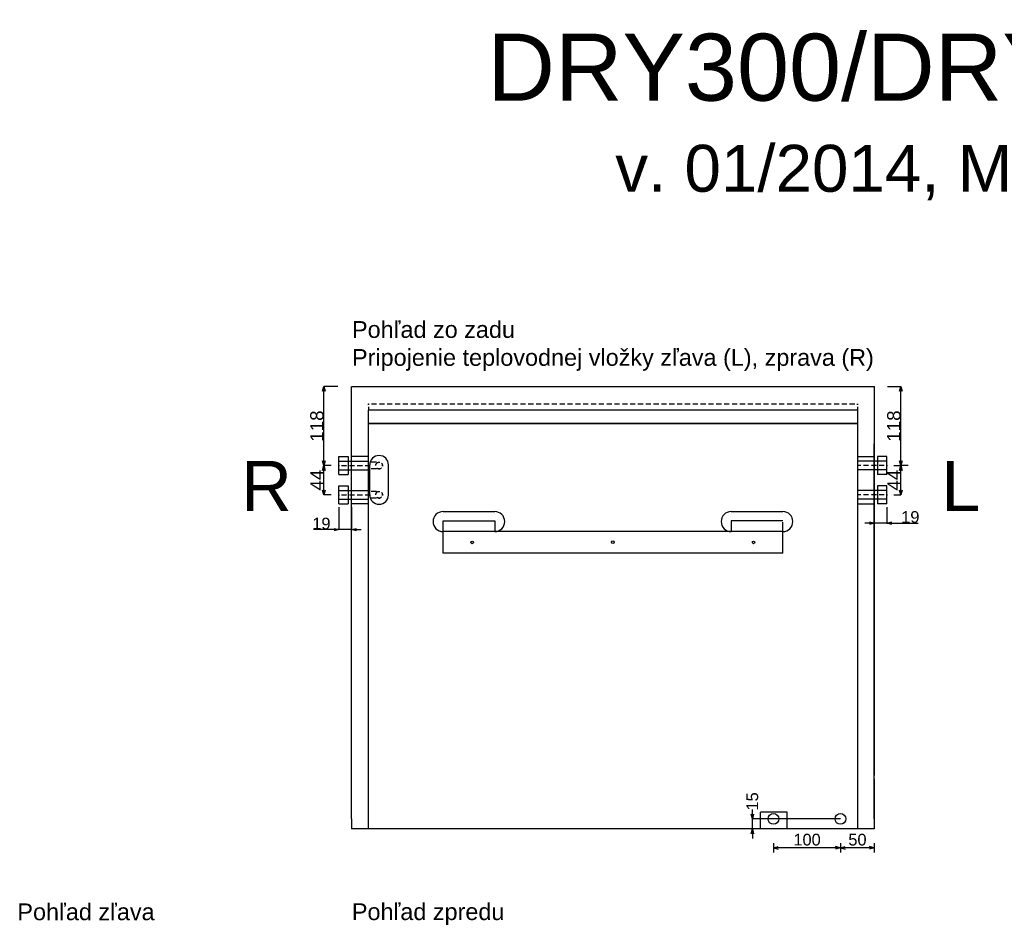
# Model space of a CAD drawing. Extents: x -655 to 2542, y -634 to 2168.
# Tile 3 of 4: x -495 to 974, y 816 to 2168. Entities that reach past the tile are written whole.
import ezdxf

# ---------------------------------------------------------------- set-up
doc = ezdxf.new("R2010")
doc.units = 0
doc.header["$MEASUREMENT"] = 0
doc.linetypes.add('Achse', pattern=[11.5, 0, -4, 7.5, 0])
doc.linetypes.add('Hidden Line', pattern=[19.5611, 14.1111, -5.45])
for name, color, linetype in [('Desky', 7, 'Continuous'), ('Kóty délkové', 7, 'Continuous'), ('Nábytek a zařízení', 7, 'Continuous'), ('Oblouky a kružnice', 7, 'Continuous'), ('Střechy', 7, 'Continuous'), ('Textové bloky', 7, 'Continuous'), ('Zdi', 7, 'Continuous'), ('Čáry', 7, 'Continuous')]:
    doc.layers.add(name, color=color, linetype=linetype)
doc.styles.add('GENERATED_STYLE_1', font='ARIAL.ttf')
doc.dimstyles.new('Dimstyle_300', dxfattribs={"dimtxt": 17.5, "dimasz": 7.125, "dimexe": 0.18, "dimexo": 0, "dimgap": 0.09, "dimtad": 1, "dimdec": 0, "dimzin": 0, "dimdsep": 46, "dimtxsty": 'GENERATED_STYLE_1', "dimblk": 'ARROWHEAD_3', "dimblk1": 'ARROWHEAD_3', "dimblk2": 'ARROWHEAD_3', "dimcen": 0.09, "dimclrd": 7, "dimclre": 7, "dimclrt": 7, "dimazin": 0, "dimtfac": 1, "dimtdec": 4, "dimtmove": 0, "dimatfit": 0, "dimfxl": 0, "dimtolj": 1, "dimtzin": 0, "dimarcsym": 0})
doc.dimstyles.new('Peter', dxfattribs={"dimtxt": 20, "dimasz": 7.125, "dimexe": 0.18, "dimexo": 0, "dimgap": 0.09, "dimtad": 1, "dimdec": 0, "dimzin": 0, "dimdsep": 46, "dimtxsty": 'GENERATED_STYLE_1', "dimblk": 'ARROWHEAD_3', "dimblk1": 'ARROWHEAD_3', "dimblk2": 'ARROWHEAD_3', "dimcen": 0.09, "dimclrd": 7, "dimclre": 7, "dimclrt": 7, "dimazin": 0, "dimtfac": 1, "dimtdec": 4, "dimtmove": 0, "dimatfit": 0, "dimfxl": 0, "dimtolj": 1, "dimtzin": 0, "dimarcsym": 0})

# ---------------------------------------------------------------- blocks, each defined once
blk = doc.blocks.new('ARROWHEAD_3')
at = {"color": 0, "linetype": 'Continuous'}
blk.add_line((0, 0), (-1, 0), dxfattribs=at)
blk.add_lwpolyline([(-1, 0.2679), (0, 0), (-1, -0.2679)], dxfattribs=at)
blk = doc.blocks.new('*D323')
at = {"layer": 'Defpoints', "color": 0}
for p in [(598.1, 975), (729.5, 975), (780, 960)]:
    blk.add_point(p, dxfattribs=at)
at = {"layer": 'Kóty délkové', "color": 7, "linetype": 'Continuous', "lineweight": -2}
for p, q in [((598.1, 982.1), (598.1, 989.2)), ((729.5, 975), (597.9, 975)), ((598.1, 960), (598.1, 975)), ((780, 960), (597.9, 960)), ((598.1, 960), (598.1, 945.7))]:
    blk.add_line(p, q, dxfattribs=at)
at = {"layer": 'Kóty délkové', "color": 7, "lineweight": -2, "xscale": 7.124999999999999, "yscale": 7.124999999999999, "zscale": 7.124999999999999}
for p, rotation in [((598.1, 975), 270), ((598.1, 960), 90)]:
    blk.add_blockref('ARROWHEAD_3', p, dxfattribs=dict(at, rotation=rotation))
at = {"layer": 'Kóty délkové', "color": 7, "linetype": 'Continuous', "insert": (598.1, 1001.1), "char_height": 17.5, "attachment_point": 5, "rotation": 90, "style": 'GENERATED_STYLE_1'}
blk.add_mtext('\\A1;15', dxfattribs=at)
blk = doc.blocks.new('*D18')
at = {"layer": 'Kóty délkové', "color": 7, "linetype": 'Continuous'}
for p, q in [((3943.9, 22206.9), (3843.9, 22206.9)), ((3943.9, 22206.9), (3936.7, 22208.9)), ((3943.9, 22206.9), (3936.7, 22205)), ((3943.9, 22214), (3943.9, 22199.9)), ((3943.9, 22206.9), (3951.2, 22208.9)), ((3994.4, 22206.9), (3943.9, 22206.9)), ((3943.9, 22206.9), (3951.2, 22205)), ((3994.4, 22206.9), (3987.2, 22208.9)), ((3994.4, 22206.9), (3987.2, 22205)), ((3994.4, 22214), (3994.4, 22199.9))]:
    blk.add_line(p, q, dxfattribs=at)
at = {"layer": 'Kóty délkové', "color": 7, "style": 'GENERATED_STYLE_1', "oblique": 0}
blk.add_text('50', height=17.5, dxfattribs=at).set_placement((3955.7, 22210.4))
blk = doc.blocks.new('*D19')
at = {"layer": 'Kóty délkové', "color": 7, "linetype": 'Continuous'}
for p, q in [((3843.9, 22214), (3843.9, 22199.9)), ((3843.9, 22206.9), (3851.2, 22208.9)), ((3943.9, 22206.9), (3843.9, 22206.9)), ((3843.9, 22206.9), (3851.2, 22205)), ((3943.9, 22206.9), (3936.7, 22208.9)), ((3943.9, 22206.9), (3936.7, 22205))]:
    blk.add_line(p, q, dxfattribs=at)
at = {"layer": 'Kóty délkové', "color": 7, "style": 'GENERATED_STYLE_1', "oblique": 0}
blk.add_text('100', height=17.5, dxfattribs=at).set_placement((3873.7, 22210.4))
blk = doc.blocks.new('*D327')
at = {"layer": 'Defpoints', "color": 0}
for p in [(-19, 1440.5), (0, 1440.5), (-19, 1406.7)]:
    blk.add_point(p, dxfattribs=at)
at = {"layer": 'Kóty délkové', "color": 7, "linetype": 'Continuous', "lineweight": -2}
for p, q in [((-19, 1440.5), (-19, 1406.5)), ((0, 1440.5), (0, 1406.5)), ((-19, 1406.7), (-56.9, 1406.7)), ((0, 1406.7), (-19, 1406.7)), ((0, 1406.7), (14.2, 1406.7))]:
    blk.add_line(p, q, dxfattribs=at)
at = {"layer": 'Kóty délkové', "color": 7, "lineweight": -2, "xscale": 7.124999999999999, "yscale": 7.124999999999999, "zscale": 7.124999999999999}
blk.add_blockref('ARROWHEAD_3', (-19, 1406.7), dxfattribs=at)
at = {"layer": 'Kóty délkové', "color": 7, "lineweight": -2, "xscale": 7.124999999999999, "yscale": 7.124999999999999, "zscale": 7.124999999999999, "rotation": 180}
blk.add_blockref('ARROWHEAD_3', (0, 1406.7), dxfattribs=at)
at = {"layer": 'Kóty délkové', "color": 7, "linetype": 'Continuous', "insert": (-45.1, 1415.7), "char_height": 17.5, "attachment_point": 5, "style": 'GENERATED_STYLE_1'}
blk.add_mtext('\\A1;19', dxfattribs=at)
blk = doc.blocks.new('*D328')
at = {"layer": 'Defpoints', "color": 0}
for p in [(780, 1620.3), (799, 1440.5), (780, 1416.5)]:
    blk.add_point(p, dxfattribs=at)
at = {"layer": 'Kóty délkové', "color": 7, "linetype": 'Continuous', "lineweight": -2}
for p, q in [((780, 1620.3), (780, 1416.3)), ((799, 1440.5), (799, 1416.3)), ((780, 1416.5), (765.8, 1416.5)), ((799, 1416.5), (780, 1416.5)), ((799, 1416.5), (845.6, 1416.5)), ((799, 1416.5), (813.3, 1416.5))]:
    blk.add_line(p, q, dxfattribs=at)
at = {"layer": 'Kóty délkové', "color": 7, "lineweight": -2, "xscale": 7.124999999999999, "yscale": 7.124999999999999, "zscale": 7.124999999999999}
blk.add_blockref('ARROWHEAD_3', (780, 1416.5), dxfattribs=at)
at = {"layer": 'Kóty délkové', "color": 7, "lineweight": -2, "xscale": 7.124999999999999, "yscale": 7.124999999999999, "zscale": 7.124999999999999, "rotation": 180}
blk.add_blockref('ARROWHEAD_3', (799, 1416.5), dxfattribs=at)
at = {"layer": 'Kóty délkové', "color": 7, "linetype": 'Continuous', "insert": (833.8, 1425.5), "char_height": 17.5, "attachment_point": 5, "style": 'GENERATED_STYLE_1'}
blk.add_mtext('\\A1;19', dxfattribs=at)
blk = doc.blocks.new('*D382')
at = {"color": 7, "linetype": 'Continuous', "lineweight": -2}
for p, q in [((-20.8, 1620.3), (-41.6, 1620.3)), ((-41.4, 1509.4), (-41.4, 1613.2)), ((-30.3, 1502.3), (-41.6, 1502.3))]:
    blk.add_line(p, q, dxfattribs=at)
at = {"layer": 'Defpoints', "color": 0}
for p in [(-41.4, 1620.3), (-20.8, 1620.3), (-30.3, 1502.3)]:
    blk.add_point(p, dxfattribs=at)
at = {"color": 7, "lineweight": -2, "xscale": 7.124999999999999, "yscale": 7.124999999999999, "zscale": 7.124999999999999}
for p, rotation in [((-41.4, 1620.3), 90), ((-41.4, 1502.3), 270)]:
    blk.add_blockref('ARROWHEAD_3', p, dxfattribs=dict(at, rotation=rotation))
at = {"color": 7, "linetype": 'Continuous', "lineweight": 0, "insert": (-51.7, 1561.3), "char_height": 20, "attachment_point": 5, "rotation": 90, "style": 'GENERATED_STYLE_1'}
blk.add_mtext('\\A1;118', dxfattribs=at)
blk = doc.blocks.new('*D383')
at = {"color": 7, "linetype": 'Continuous', "lineweight": -2}
for p, q in [((-30.3, 1502.3), (-41.6, 1502.3)), ((-41.4, 1465.7), (-41.4, 1495.2)), ((-30.3, 1458.6), (-41.6, 1458.6))]:
    blk.add_line(p, q, dxfattribs=at)
at = {"layer": 'Defpoints', "color": 0}
for p in [(-41.4, 1502.3), (-30.3, 1502.3), (-30.3, 1458.6)]:
    blk.add_point(p, dxfattribs=at)
at = {"color": 7, "lineweight": -2, "xscale": 7.124999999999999, "yscale": 7.124999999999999, "zscale": 7.124999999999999}
for p, rotation in [((-41.4, 1502.3), 90), ((-41.4, 1458.6), 270)]:
    blk.add_blockref('ARROWHEAD_3', p, dxfattribs=dict(at, rotation=rotation))
at = {"color": 7, "linetype": 'Continuous', "lineweight": 0, "insert": (-51.5, 1480.5), "char_height": 20, "attachment_point": 5, "rotation": 90, "style": 'GENERATED_STYLE_1'}
blk.add_mtext('\\A1;44', dxfattribs=at)
blk = doc.blocks.new('*D387')
at = {"color": 7, "linetype": 'Continuous', "lineweight": -2}
for p, q in [((799.9, 1620.3), (819.7, 1620.3)), ((819.6, 1509.4), (819.6, 1613.2)), ((830.7, 1502.3), (819.4, 1502.3))]:
    blk.add_line(p, q, dxfattribs=at)
at = {"layer": 'Defpoints', "color": 0}
for p in [(799.9, 1620.3), (819.6, 1620.3), (830.7, 1502.3)]:
    blk.add_point(p, dxfattribs=at)
at = {"color": 7, "lineweight": -2, "xscale": 7.124999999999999, "yscale": 7.124999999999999, "zscale": 7.124999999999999}
for p, rotation in [((819.6, 1620.3), 90), ((819.6, 1502.3), 270)]:
    blk.add_blockref('ARROWHEAD_3', p, dxfattribs=dict(at, rotation=rotation))
at = {"color": 7, "linetype": 'Continuous', "lineweight": 0, "insert": (809.3, 1561.3), "char_height": 20, "attachment_point": 5, "rotation": 90, "style": 'GENERATED_STYLE_1'}
blk.add_mtext('\\A1;118', dxfattribs=at)
blk = doc.blocks.new('*D388')
at = {"color": 7, "linetype": 'Continuous', "lineweight": -2}
for p, q in [((809.4, 1502.3), (819.7, 1502.3)), ((819.6, 1465.7), (819.6, 1495.2)), ((809.4, 1458.6), (819.7, 1458.6))]:
    blk.add_line(p, q, dxfattribs=at)
at = {"layer": 'Defpoints', "color": 0}
for p in [(809.4, 1502.3), (819.6, 1502.3), (809.4, 1458.6)]:
    blk.add_point(p, dxfattribs=at)
at = {"color": 7, "lineweight": -2, "xscale": 7.124999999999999, "yscale": 7.124999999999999, "zscale": 7.124999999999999}
for p, rotation in [((819.6, 1502.3), 90), ((819.6, 1458.6), 270)]:
    blk.add_blockref('ARROWHEAD_3', p, dxfattribs=dict(at, rotation=rotation))
at = {"color": 7, "linetype": 'Continuous', "lineweight": 0, "insert": (809.5, 1480.5), "char_height": 20, "attachment_point": 5, "rotation": 90, "style": 'GENERATED_STYLE_1'}
blk.add_mtext('\\A1;44', dxfattribs=at)
blk = doc.blocks.new('DIM_25', base_point=(3943.9, 22206.9))
at = {"layer": 'Kóty délkové', "color": 7, "linetype": 'Continuous'}
dim = blk.add_linear_dim(base=(3943.9456, 22206.9372), p1=(3994.4203, 22235.1445), p2=(3943.9456, 22250.1445), angle=180, dimstyle='Dimstyle_300', dxfattribs=at)
dim.commit()
dim.dimension.update_dxf_attribs({"geometry": '*D18', "text_midpoint": (3962.4329, 22219.1872)})
dim = blk.add_aligned_dim(p1=(3943.9, 22250.1), p2=(3843.9, 22250.1), distance=43.2, dimstyle='Dimstyle_300', dxfattribs=at)
dim.commit()
dim.dimension.update_dxf_attribs({"geometry": '*D19', "text_midpoint": (3880.4, 22219.2)})

msp = doc.modelspace()

# ---------------------------------------------------------------- linework, layer by layer
at = {"layer": 'Desky', "color": 7, "linetype": 'Achse'}
msp.add_line((755, 1594), (25, 1594), dxfattribs=at)
at = {"layer": 'Desky', "color": 7, "linetype": 'Continuous'}
for p, q in [((755, 1585), (25, 1585)), ((0, 975), (0, 980)), ((780, 975), (780, 980))]:
    msp.add_line(p, q, dxfattribs=at)
at = {"layer": 'Desky', "color": 1, "linetype": 'Continuous'}
msp.add_line((755, 1565), (25, 1565), dxfattribs=at)
at = {"layer": 'Nábytek a zařízení', "color": 7, "linetype": 'Continuous'}
for p, q in [((605.4, 960), (605, 960)), ((606.5, 960), (605.4, 960)), ((608.3, 960), (606.5, 960)), ((610.8, 960), (608.3, 960)), ((613.9, 960), (610.8, 960)), ((617.5, 960), (613.9, 960)), ((621.4, 960), (617.5, 960)), ((625.7, 960), (621.4, 960)), ((630, 960), (625.7, 960)), ((634.3, 960), (630, 960)), ((638.6, 960), (634.3, 960)), ((642.5, 960), (638.6, 960)), ((646.1, 960), (642.5, 960)), ((649.2, 960), (646.1, 960)), ((651.7, 960), (649.2, 960)), ((653.5, 960), (651.7, 960)), ((654.6, 960), (653.5, 960)), ((655, 960), (654.6, 960))]:
    msp.add_line(p, q, dxfattribs=at)
at = {"layer": 'Oblouky a kružnice', "color": 1, "linetype": 'Achse'}
for centre in [(41, 1502.3), (41, 1458.8)]:
    msp.add_circle(centre, 5, dxfattribs=at)
at = {"layer": 'Oblouky a kružnice', "color": 7, "linetype": 'Continuous'}
for centre, radius in [((180, 1387.7), 2), ((390, 1388), 2), ((600, 1387.7), 2), ((629.5, 975), 8), ((729.5, 975), 8)]:
    msp.add_circle(centre, radius, dxfattribs=at)
for centre, radius, start, end in [((41, 1503.3), 14, 0, 180), ((41, 1458.6), 14, 180, 0), ((136.5, 1418.7), 15, 90, 270), ((213.5, 1418.7), 15, 270, 90), ((566.5, 1418.7), 15, 90, 270), ((643.5, 1418.7), 15, 270, 90)]:
    msp.add_arc(centre, radius, start, end, dxfattribs=at)
at = {"layer": 'Střechy', "color": 7, "linetype": 'Continuous'}
for p, q in [((0.2, 1620.3), (780.2, 1620.3)), ((780, 1615), (780, 1535)), ((0, 1527.9), (0, 1535)), ((780, 1527.9), (780, 1535)), ((780, 1527.9), (780, 1535))]:
    msp.add_line(p, q, dxfattribs=at)
at = {"layer": 'Zdi', "color": 7, "linetype": 'Continuous'}
for p, q in [((0, 1040), (0, 1620.3)), ((25, 960), (25, 1585)), ((755, 1585), (755, 960)), ((25, 1565), (755, 1565)), ((780, 1535), (780, 1040)), ((0, 980), (0, 1527.9)), ((780, 980), (780, 1527.9)), ((0, 975), (0, 1035)), ((780, 1035), (780, 975)), ((0, 975), (0, 960)), ((780, 975), (780, 960)), ((25, 960), (0, 960)), ((605, 960), (25, 960)), ((755, 960), (655, 960)), ((780, 960), (755, 960))]:
    msp.add_line(p, q, dxfattribs=at)
at = {"layer": 'Čáry', "color": 7, "linetype": 'Achse'}
for p, q in [((25, 1594), (25, 1585)), ((755, 1594), (755, 1585))]:
    msp.add_line(p, q, dxfattribs=at)
at = {"layer": 'Čáry', "color": 1, "linetype": 'Continuous'}
for p, q in [((-19, 1488.8), (-19, 1515.8)), ((-19, 1515.8), (-5, 1515.8)), ((-5, 1515.8), (-5, 1488.8)), ((799, 1515.8), (785, 1515.8)), ((785, 1515.8), (785, 1488.8)), ((799, 1488.8), (799, 1515.8)), ((-19, 1508.8), (25, 1508.8)), ((799, 1508.8), (755, 1508.8)), ((-19, 1495.8), (25, 1495.8)), ((-19, 1488.8), (-5, 1488.8)), ((799, 1495.8), (755, 1495.8)), ((799, 1488.8), (785, 1488.8)), ((-19, 1445.1), (-19, 1472.1)), ((-19, 1472.1), (-5, 1472.1)), ((-5, 1472.1), (-5, 1445.1)), ((799, 1472.1), (785, 1472.1)), ((785, 1472.1), (785, 1445.1)), ((799, 1445.1), (799, 1472.1)), ((-19, 1465.1), (25, 1465.1)), ((799, 1465.1), (755, 1465.1)), ((-19, 1452.1), (25, 1452.1)), ((-19, 1445.1), (-5, 1445.1)), ((799, 1452.1), (755, 1452.1)), ((799, 1445.1), (785, 1445.1))]:
    msp.add_line(p, q, dxfattribs=at)
at = {"layer": 'Čáry', "color": 7, "linetype": 'Continuous'}
for p, q in [((25, 1515.8), (0, 1515.8)), ((755, 1515.8), (780, 1515.8)), ((27, 1457.3), (27, 1503.3)), ((55, 1457.3), (55, 1503.3)), ((25, 1445.1), (0, 1445.1)), ((755, 1445.1), (780, 1445.1)), ((136.5, 1433.7), (213.6, 1433.7)), ((566.5, 1433.7), (643.6, 1433.7)), ((136.5, 1419.7), (213.5, 1419.7)), ((136.5, 1371.7), (136.5, 1419.7)), ((643.5, 1419.7), (566.5, 1419.7)), ((643.5, 1403.7), (136.5, 1403.7)), ((643.5, 1371.7), (643.5, 1403.7)), ((643.5, 1371.7), (136.5, 1371.7)), ((610, 960), (610, 985)), ((650, 985), (610, 985)), ((650, 960), (650, 985))]:
    msp.add_line(p, q, dxfattribs=at)
at = {"layer": 'Čáry', "color": 1, "linetype": 'Achse'}
for p, q in [((-19, 1502.3), (25, 1502.3)), ((41, 1507.3), (25, 1507.3)), ((799, 1502.3), (755, 1502.3)), ((41, 1497.3), (25, 1497.3)), ((-19, 1458.6), (25, 1458.6)), ((41, 1463.8), (25, 1463.8)), ((799, 1458.6), (755, 1458.6)), ((41, 1453.8), (25, 1453.8))]:
    msp.add_line(p, q, dxfattribs=at)
at = {"layer": 'Čáry', "color": 7, "linetype": 'Hidden Line'}
for p, q in [((213.5, 1419.7), (213.5, 1403.7)), ((566.5, 1419.7), (566.5, 1403.7)), ((643.5, 1403.7), (643.5, 1419.7))]:
    msp.add_line(p, q, dxfattribs=at)

# ---------------------------------------------------------------- block references
at = {"layer": 'Kóty délkové', "color": 7, "linetype": 'Continuous'}
msp.add_blockref('DIM_25', (729.5, 931.8), dxfattribs=at)

# ---------------------------------------------------------------- texts
at = {"layer": 'Textové bloky', "color": 7, "style": 'GENERATED_STYLE_1'}
for s, insert, char_height, width, attachment_point in [('{DRY300/DRY400 Plastik}', (975, 2096.2), 100, 2950, 5), ('{v. 01/2014, Microwell s.r.o.}', (975, 1939.5), 70, 2950, 5), ('{Pohľad zo zadu\\PPripojenie teplovodnej vložky zľava (L), zprava (R)}', (0.6, 1717.9), 25, 1107.706, 1), ('{\\C1;R}', (-164.8, 1509.3), 75, 291.06, 1), ('{\\C1;L}', (880.2, 1509.3), 75, 291.06, 1), ('{Pohľad zľava}', (-498.8, 848.8), 25, 436.226, 1), ('{Pohľad zpredu}', (0.4, 849), 25, 291.06, 1)]:
    msp.add_mtext(s, dxfattribs=dict(at, insert=insert, char_height=char_height, width=width, attachment_point=attachment_point))

# ---------------------------------------------------------------- dimensions: what is measured, and where the dimension line sits
at = {"linetype": 'Continuous', "lineweight": 0}
for base, p1, p2, picture, middle in [((-41.4, 1620.3), (-30.3, 1502.3), (-20.8, 1620.3), '*D382', (-51.7, 1561.3)), ((819.6, 1620.3), (830.7, 1502.3), (799.9, 1620.3), '*D387', (809.3, 1561.3)), ((-41.4, 1502.3), (-30.3, 1458.6), (-30.3, 1502.3), '*D383', (-51.5, 1480.5)), ((819.6, 1502.3), (809.4, 1458.6), (809.4, 1502.3), '*D388', (809.5, 1480.5))]:
    dim = msp.add_linear_dim(base=base, p1=p1, p2=p2, angle=90, dimstyle='Peter', dxfattribs=at)
    dim.commit()
    dim.dimension.update_dxf_attribs({"geometry": picture, "text_midpoint": middle})
at = {"layer": 'Kóty délkové', "color": 7, "linetype": 'Continuous'}
dim = msp.add_linear_dim(base=(780, 1416.5), p1=(799, 1440.5), p2=(780, 1620.3), angle=180, dimstyle='Dimstyle_300', dxfattribs=at)
dim.commit()
dim.dimension.update_dxf_attribs({"geometry": '*D328', "text_midpoint": (833.8, 1416.5), "dimtype": 160})
dim = msp.add_aligned_dim(p1=(0, 1440.5), p2=(-19, 1440.5), distance=33.8, dimstyle='Dimstyle_300', dxfattribs=at)
dim.commit()
dim.dimension.update_dxf_attribs({"geometry": '*D327', "text_midpoint": (-45.1, 1415.7)})
dim = msp.add_linear_dim(base=(598.1, 975), p1=(780, 960), p2=(729.5, 975), angle=90, dimstyle='Dimstyle_300', dxfattribs=at)
dim.commit()
dim.dimension.update_dxf_attribs({"geometry": '*D323', "text_midpoint": (598.1, 1001.1), "text_rotation": 90})

doc.saveas('drawing.dxf')
